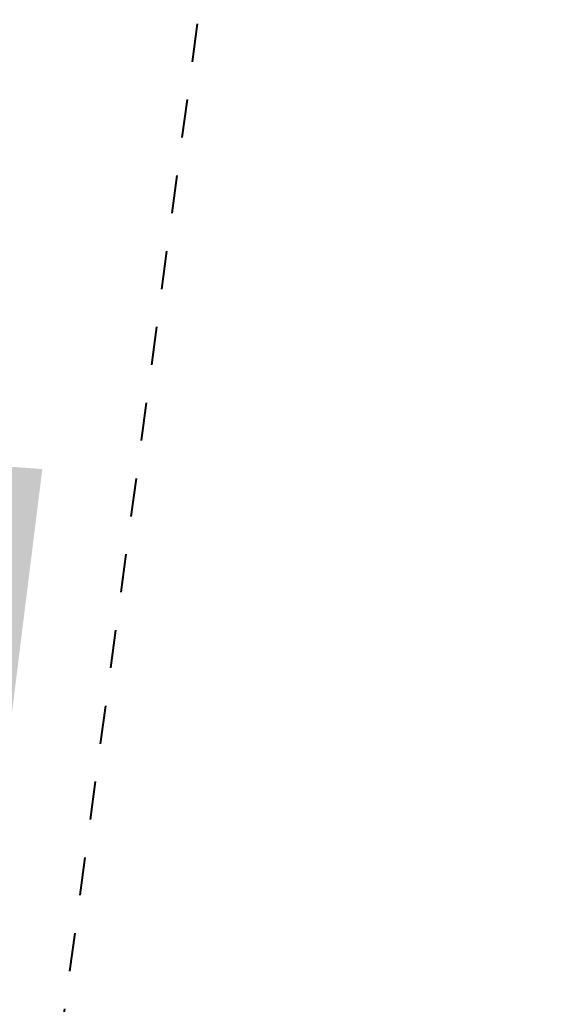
# Model space of a CAD drawing. Header units: inches. Extents: x -433 to 341, y -109 to 237.
# Tile 237 of 256: x -7 to 0, y 14 to 26. Entities that reach past the tile are written whole.
import ezdxf

# ---------------------------------------------------------------- set-up
doc = ezdxf.new("R2010")
doc.units = ezdxf.units.IN
doc.header["$MEASUREMENT"] = 0
doc.linetypes.add('218-500', pattern=[1, 0.5, -0.5])
for name, color, linetype, lineweight in [('1 granica opracowania', 1, '218-500', 40), ('1_mata', 7, 'Continuous', 5), ('1_trawa', 82, 'Continuous', 5)]:
    doc.layers.add(name, color=color, linetype=linetype, lineweight=lineweight)
picture_1 = doc.add_image_def('image1.jpg', size_in_pixel=(9921, 7015))

msp = doc.modelspace()

# ---------------------------------------------------------------- hatches: boundary and pattern name
at = {"layer": '1_trawa'}
h = msp.add_hatch(dxfattribs=at)
h.set_pattern_fill('GRASS', color=256, scale=0.5)
h.paths.add_polyline_path([(-17.636, 46.002), (-19.619, 34.359), (-19.561, 34.359), (-19.906, 32.751), (-16.17, 32.118), (-16.567, 33.472), (-13.689, 34.318), (-13.507, 36.947), (-14.98, 37.23), (-14.033, 42.14), (-11.088, 41.572), (-12.034, 36.663), (-13.507, 36.947), (-13.689, 34.318), (-13.616, 34.068), (-13.172, 32.558), (-10.92, 33.104), (-7.746, 33.219), (-7.954, 34.8), (-6.461, 34.922), (-4.663, 43.629), (-12.465, 45.189)])
h.paths.add_polyline_path([(-19.906, 32.751), (-20.768, 28.225), (-14.047, 27.019), (-7.529, 28.835), (-7.375, 28.869), (-7.514, 30.156), (-7.687, 33.227), (-10.92, 33.104), (-13.172, 32.558), (-11.998, 28.561), (-14.876, 27.715), (-16.17, 32.118)])
h.paths.add_polyline_path([(-7.907, 12.407), (-6.886, 20.607), (-19.771, 21.556), (-19.64, 24.156), (-26.378, 24.533), (-26.69, 18.94), (-26.142, 18.909), (-26.092, 18.907), (-26.173, 17.411), (-20.683, 17.069), (-20.422, 19.554), (-14.248, 19.274), (-14.619, 13.333)])
h.paths.add_polyline_path([(-26.597, 20.618), (-39.141, 21.188), (-39.622, 12.297), (-29.494, 11.583), (-29.035, 19.106), (-32.401, 19.304), (-32.564, 16.309), (-34.561, 16.417), (-34.642, 14.92), (-38.636, 15.137), (-38.252, 19.65), (-26.688, 18.941)])

# ---------------------------------------------------------------- linework, layer by layer
at = {"layer": '1 granica opracowania'}
msp.add_lwpolyline([(-1.731, 49.592), (-33.983, 55.309), (-45.235, 9.474), (-7.46, 7.105), (-1.731, 49.592)], dxfattribs=at)

# ---------------------------------------------------------------- pictures from other files: only their frames are drawn
at = {"layer": '1_mata'}
image = msp.add_image(picture_1, insert=(46.712, -108.654), size_in_units=(210.521, 148.857), rotation=90, dxfattribs=dict(at, fade=30))
image.dxf.flags = 7

doc.saveas('drawing.dxf')
